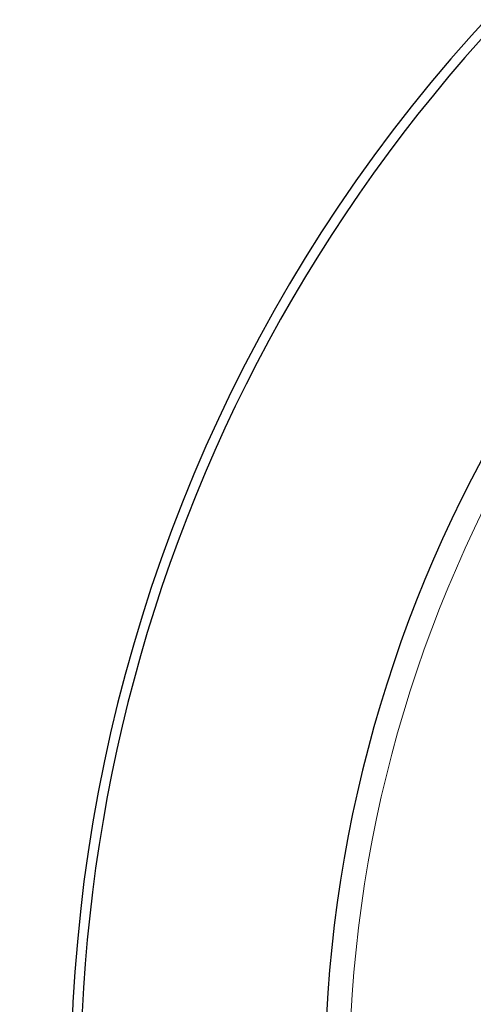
# Model space of a CAD drawing. Header units: millimetres. Extents: x 0 to 29700, y -16 to 21000.
# Tile 229 of 256: x 14407 to 14500, y 8836 to 9038. Entities that reach past the tile are written whole.
import ezdxf

# ---------------------------------------------------------------- set-up
doc = ezdxf.new("R2010")
doc.units = ezdxf.units.MM
doc.layers.add('1', color=7, linetype='Continuous', true_color=0xffffff)

msp = doc.modelspace()

# ---------------------------------------------------------------- linework, layer by layer
at = {"layer": '1', "color": 2, "linetype": 'Continuous', "lineweight": 25}
for radius, start, end in [(694, 2.77875, 221.743125), (689, 90, 221.776875), (683, 2.82375, 222.22125), (322, 349.41938, 203.94562), (320, 90, 204.10875), (270, 117.64406, 180)]:
    msp.add_arc((14739.978, 8819.792), radius, start, end, dxfattribs=at)
at = {"layer": '1', "color": 4, "linetype": 'Continuous', "lineweight": 13}
msp.add_arc((14739.978, 8819.792), 265, 117.52875, 180, dxfattribs=at)

doc.saveas('drawing.dxf')
